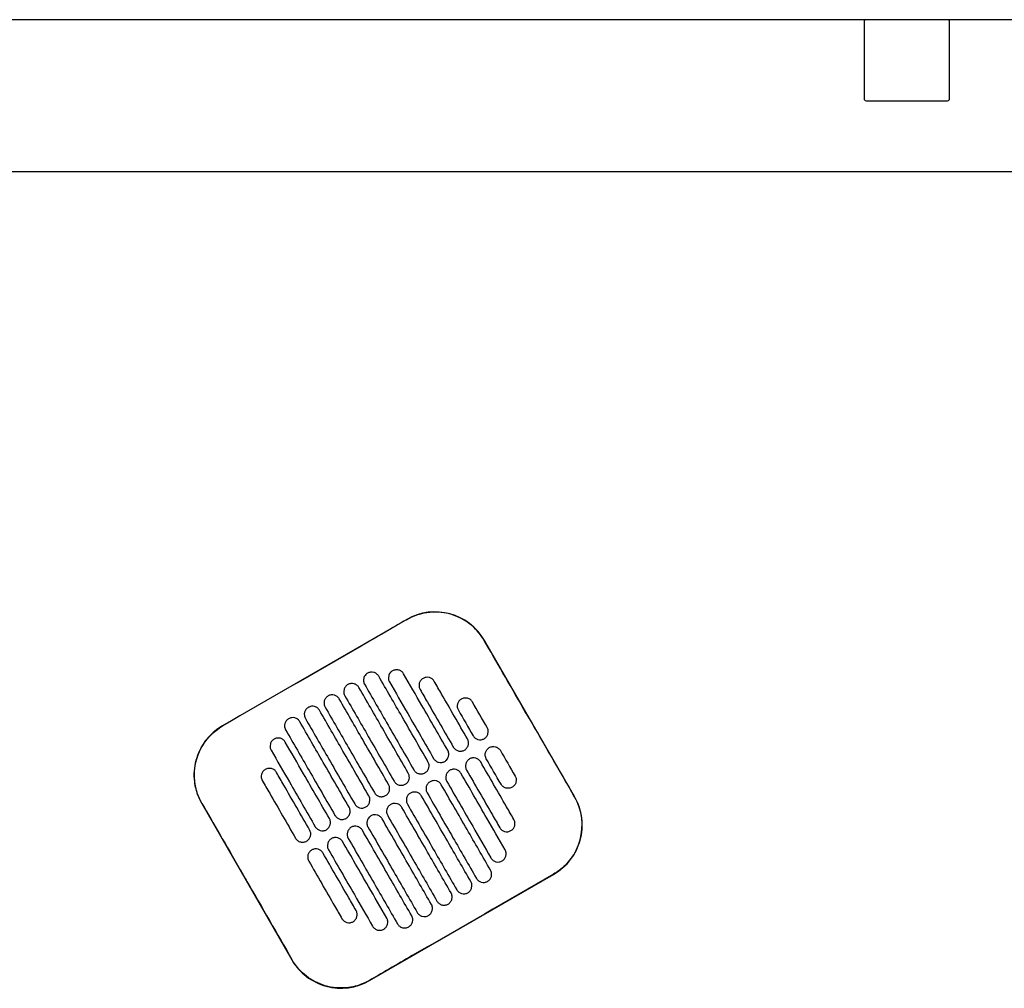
# Model space of a CAD drawing. Header units: metres. Extents: x 15.2 to 54.2, y -39.7 to 1.1.
# Tile 174 of 256: x 36 to 36.5, y -23.3 to -22.8. Entities that reach past the tile are written whole.
import ezdxf

# ---------------------------------------------------------------- set-up
doc = ezdxf.new("R2010")
doc.units = ezdxf.units.M
doc.header["$MEASUREMENT"] = 0
doc.layers.add('2D', color=252, linetype='Continuous')

# ---------------------------------------------------------------- blocks, each defined once
blk = doc.blocks.new('2D_QYOS_600')
for p, q in [((1.66604, 0.00005), (0.77396, 0.00005)), ((1.70904, 0.00005), (1.66604, 0.00005)), ((1.70904, 0.00005), (1.70904, 0.00005)), ((2.36149, 0), (1.70935, 0)), ((1.66504, -0.00095), (1.66504, -0.04165)), ((1.66504, -0.00095), (1.66504, -0.04165)), ((1.71004, -0.04165), (1.71004, -0.00095)), ((1.71004, -0.04165), (1.71004, -0.00095)), ((1.66604, -0.04265), (1.70904, -0.04265)), ((1.70904, -0.04265), (1.70904, -0.04265)), ((0.0795, -0.08), (2.36049, -0.08)), ((1.42396, -0.31597), (1.32693, -0.37192)), ((1.51239, -0.40926), (1.46493, -0.32697)), ((1.31593, -0.4129), (1.3634, -0.49519)), ((1.40437, -0.50619), (1.50139, -0.45024))]:
    blk.add_line(p, q)
for centre, radius, start, end in [((1.66604, -0.00095), 0.001, 90, 180), ((1.66604, -0.00095), 0.001, 90, 180), ((1.70904, -0.00095), 0.001, 0, 90), ((1.70904, -0.00095), 0.001, 0, 90), ((1.66604, -0.04165), 0.001, 180, 270), ((1.66604, -0.04165), 0.001, 180, 270), ((1.70904, -0.04165), 0.001, 270, 0), ((1.70904, -0.04165), 0.001, 270, 0), ((1.43894, -0.34196), 0.03, 29.973, 119.973), ((1.34192, -0.39791), 0.03, 119.973, 209.973), ((1.4864, -0.42425), 0.03, 299.973, 29.973), ((1.38938, -0.48021), 0.03, 209.973, 299.973)]:
    blk.add_arc(centre, radius, start, end)
for points, knots in [([(1.42401, -0.31606), (1.41612, -0.32062), (1.40792, -0.32535), (1.37561, -0.34399), (1.3513, -0.35801), (1.32699, -0.37202)], [-3.18138, -3.18138, -3.18138, -3.18138, -2.673929, -2.673929, -1.133377, -1.133377, -1.133377, -1.133377]), ([(1.46484, -0.32702), (1.46445, -0.32636), (1.46405, -0.32572), (1.46161, -0.32215), (1.4591, -0.3196), (1.45325, -0.31546), (1.44995, -0.31393), (1.4426, -0.31202), (1.43857, -0.3118), (1.43088, -0.31292), (1.42728, -0.31417), (1.42401, -0.31606)], [-8.20809, -8.20809, -8.20809, -8.20809, -7.978943, -7.978943, -6.912231, -6.912231, -5.830065, -5.830065, -4.632711, -4.632711, -3.498654, -3.498654, -3.498654, -3.498654]), ([(1.48856, -0.36818), (1.48762, -0.36655), (1.48668, -0.36493), (1.47773, -0.34941), (1.47117, -0.33801), (1.46484, -0.32702)], [-12.071476, -12.071476, -12.071476, -12.071476, -11.509189, -11.509189, -6.696301, -6.696301, -6.696301, -6.696301]), ([(1.42234, -0.3446), (1.4221, -0.34417), (1.42173, -0.34371), (1.42078, -0.34299), (1.42029, -0.34275), (1.41921, -0.34245), (1.41864, -0.34241), (1.41744, -0.34257), (1.4169, -0.34278), (1.41647, -0.34303)], [-0.5514248, -0.5514248, -0.5514248, -0.5514248, -0.4031161, -0.4031161, -0.2776965, -0.2776965, -0.1471644, -0.1471644, 0, 0, 0, 0]), ([(1.40333, -0.34426), (1.40291, -0.3445), (1.40244, -0.34487), (1.40172, -0.34582), (1.40147, -0.34632), (1.40118, -0.34739), (1.40114, -0.34796), (1.40129, -0.34916), (1.4015, -0.3497), (1.40175, -0.35012)], [-0.5552876, -0.5552876, -0.5552876, -0.5552876, -0.4045446, -0.4045446, -0.2782629, -0.2782629, -0.1472212, -0.1472212, 0, 0, 0, 0]), ([(1.4092, -0.34583), (1.40896, -0.34541), (1.40859, -0.34494), (1.40764, -0.34422), (1.40714, -0.34398), (1.40607, -0.34368), (1.4055, -0.34364), (1.4043, -0.3438), (1.40375, -0.34401), (1.40333, -0.34426)], [-0.5514378, -0.5514378, -0.5514378, -0.5514378, -0.4031217, -0.4031217, -0.2776979, -0.2776979, -0.1471642, -0.1471642, 0, 0, 0, 0]), ([(1.43518, -0.39088), (1.43064, -0.38301), (1.42611, -0.37514), (1.41744, -0.36012), (1.41332, -0.35298), (1.4092, -0.34583)], [0.699452, 0.699452, 0.699452, 0.699452, 3.425292, 3.425292, 5.900643, 5.900643, 5.900643, 5.900643]), ([(1.41647, -0.34303), (1.41605, -0.34327), (1.41558, -0.34364), (1.41486, -0.34459), (1.41462, -0.34509), (1.41432, -0.34616), (1.41428, -0.34673), (1.41443, -0.34792), (1.41465, -0.34847), (1.41489, -0.34889)], [-0.5553003, -0.5553003, -0.5553003, -0.5553003, -0.4045497, -0.4045497, -0.2782639, -0.2782639, -0.1472208, -0.1472208, 0, 0, 0, 0]), ([(1.44558, -0.38489), (1.44104, -0.37702), (1.4365, -0.36915), (1.42876, -0.35572), (1.42555, -0.35016), (1.42234, -0.3446)], [0.699452, 0.699452, 0.699452, 0.699452, 3.42526, 3.42526, 5.350619, 5.350619, 5.350619, 5.350619]), ([(1.43261, -0.34699), (1.43219, -0.34724), (1.43172, -0.3476), (1.431, -0.34856), (1.43076, -0.34906), (1.43046, -0.35013), (1.43042, -0.3507), (1.43057, -0.35189), (1.43079, -0.35244), (1.43103, -0.35286)], [-0.5553353, -0.5553353, -0.5553353, -0.5553353, -0.4045593, -0.4045593, -0.278267, -0.278267, -0.1472205, -0.1472205, 0, 0, 0, 0]), ([(1.43848, -0.34856), (1.43824, -0.34814), (1.43787, -0.34768), (1.43692, -0.34696), (1.43643, -0.34671), (1.43536, -0.34642), (1.43478, -0.34638), (1.43358, -0.34653), (1.43304, -0.34675), (1.43261, -0.34699)], [-0.5513875, -0.5513875, -0.5513875, -0.5513875, -0.4031047, -0.4031047, -0.2776919, -0.2776919, -0.1471638, -0.1471638, 0, 0, 0, 0]), ([(1.39293, -0.35025), (1.39251, -0.3505), (1.39205, -0.35086), (1.39132, -0.35182), (1.39108, -0.35231), (1.39078, -0.35339), (1.39074, -0.35396), (1.3909, -0.35515), (1.39111, -0.35569), (1.39135, -0.35612)], [-0.5552953, -0.5552953, -0.5552953, -0.5552953, -0.4045437, -0.4045437, -0.2782634, -0.2782634, -0.1472215, -0.1472215, 0, 0, 0, 0]), ([(1.3988, -0.35182), (1.39856, -0.3514), (1.39819, -0.35094), (1.39725, -0.35022), (1.39675, -0.34997), (1.39568, -0.34968), (1.3951, -0.34964), (1.39391, -0.34979), (1.39336, -0.35001), (1.39293, -0.35025)], [-0.5514274, -0.5514274, -0.5514274, -0.5514274, -0.4031209, -0.4031209, -0.2776962, -0.2776962, -0.1471634, -0.1471634, 0, 0, 0, 0]), ([(1.42479, -0.39688), (1.42025, -0.38901), (1.41571, -0.38114), (1.40705, -0.36612), (1.40293, -0.35897), (1.3988, -0.35182)], [0.699452, 0.699452, 0.699452, 0.699452, 3.425313, 3.425313, 5.900643, 5.900643, 5.900643, 5.900643]), ([(1.40175, -0.35012), (1.40587, -0.35727), (1.40999, -0.36442), (1.41866, -0.37944), (1.42319, -0.38731), (1.42773, -0.39518)], [0.949973, 0.949973, 0.949973, 0.949973, 3.425307, 3.425307, 6.151164, 6.151164, 6.151164, 6.151164]), ([(1.41489, -0.34889), (1.4181, -0.35445), (1.42131, -0.36001), (1.42905, -0.37344), (1.43359, -0.38131), (1.43813, -0.38918)], [1.499949, 1.499949, 1.499949, 1.499949, 3.425284, 3.425284, 6.151116, 6.151116, 6.151116, 6.151116]), ([(1.45597, -0.37889), (1.45144, -0.37102), (1.4469, -0.36315), (1.44107, -0.35304), (1.43977, -0.3508), (1.43848, -0.34856)], [0.699452, 0.699452, 0.699452, 0.699452, 3.425217, 3.425217, 4.200582, 4.200582, 4.200582, 4.200582]), ([(1.38254, -0.35625), (1.38212, -0.35649), (1.38165, -0.35686), (1.38093, -0.35781), (1.38068, -0.35831), (1.38039, -0.35938), (1.38035, -0.35995), (1.3805, -0.36115), (1.38071, -0.36169), (1.38096, -0.36211)], [-0.5553076, -0.5553076, -0.5553076, -0.5553076, -0.4045445, -0.4045445, -0.2782646, -0.2782646, -0.1472219, -0.1472219, 0, 0, 0, 0]), ([(1.38841, -0.35782), (1.38817, -0.3574), (1.3878, -0.35693), (1.38685, -0.35621), (1.38635, -0.35597), (1.38528, -0.35567), (1.38471, -0.35563), (1.38351, -0.35579), (1.38296, -0.356), (1.38254, -0.35625)], [-0.5514139, -0.5514139, -0.5514139, -0.5514139, -0.4031194, -0.4031194, -0.2776944, -0.2776944, -0.1471626, -0.1471626, 0, 0, 0, 0]), ([(1.41439, -0.40287), (1.40985, -0.395), (1.40532, -0.38713), (1.39665, -0.37211), (1.39253, -0.36497), (1.38841, -0.35782)], [0.699452, 0.699452, 0.699452, 0.699452, 3.425322, 3.425322, 5.900643, 5.900643, 5.900643, 5.900643]), ([(1.39135, -0.35612), (1.39548, -0.36327), (1.3996, -0.37041), (1.40826, -0.38543), (1.4128, -0.3933), (1.41734, -0.40117)], [0.949998, 0.949998, 0.949998, 0.949998, 3.42532, 3.42532, 6.151189, 6.151189, 6.151189, 6.151189]), ([(1.43103, -0.35286), (1.43232, -0.3551), (1.43362, -0.35734), (1.43945, -0.36745), (1.44399, -0.37532), (1.44852, -0.38319)], [2.649916, 2.649916, 2.649916, 2.649916, 3.425249, 3.425249, 6.151046, 6.151046, 6.151046, 6.151046]), ([(1.45275, -0.35789), (1.45233, -0.35813), (1.45186, -0.3585), (1.45114, -0.35946), (1.45089, -0.35995), (1.4506, -0.36102), (1.45056, -0.3616), (1.45071, -0.36279), (1.45093, -0.36333), (1.45117, -0.36376)], [-0.5553938, -0.5553938, -0.5553938, -0.5553938, -0.4045733, -0.4045733, -0.2782728, -0.2782728, -0.147221, -0.147221, 0, 0, 0, 0]), ([(1.45862, -0.35946), (1.45838, -0.35904), (1.45801, -0.35858), (1.45706, -0.35786), (1.45656, -0.35761), (1.45549, -0.35732), (1.45492, -0.35728), (1.45372, -0.35743), (1.45317, -0.35764), (1.45275, -0.35789)], [-0.5513269, -0.5513269, -0.5513269, -0.5513269, -0.4030891, -0.4030891, -0.2776846, -0.2776846, -0.1471626, -0.1471626, 0, 0, 0, 0]), ([(1.37214, -0.36224), (1.37172, -0.36249), (1.37126, -0.36285), (1.37053, -0.36381), (1.37029, -0.3643), (1.36999, -0.36538), (1.36995, -0.36595), (1.37011, -0.36714), (1.37032, -0.36769), (1.37056, -0.36811)], [-0.5553245, -0.5553245, -0.5553245, -0.5553245, -0.4045471, -0.4045471, -0.2782667, -0.2782667, -0.1472226, -0.1472226, 0, 0, 0, 0]), ([(1.37801, -0.36381), (1.37777, -0.36339), (1.3774, -0.36293), (1.37646, -0.36221), (1.37596, -0.36196), (1.37489, -0.36167), (1.37431, -0.36163), (1.37312, -0.36178), (1.37257, -0.362), (1.37214, -0.36224)], [-0.551397, -0.551397, -0.551397, -0.551397, -0.4031173, -0.4031173, -0.2776925, -0.2776925, -0.1471621, -0.1471621, 0, 0, 0, 0]), ([(1.38096, -0.36211), (1.38508, -0.36926), (1.3892, -0.37641), (1.39787, -0.39143), (1.4024, -0.3993), (1.40694, -0.40717)], [0.950001, 0.950001, 0.950001, 0.950001, 3.425322, 3.425322, 6.151192, 6.151192, 6.151192, 6.151192]), ([(1.36175, -0.36824), (1.36133, -0.36848), (1.36086, -0.36885), (1.36014, -0.3698), (1.35989, -0.3703), (1.3596, -0.37137), (1.35956, -0.37194), (1.35971, -0.37314), (1.35992, -0.37368), (1.36017, -0.37411)], [-0.5553462, -0.5553462, -0.5553462, -0.5553462, -0.4045514, -0.4045514, -0.2782696, -0.2782696, -0.1472236, -0.1472236, 0, 0, 0, 0]), ([(1.36762, -0.36981), (1.36738, -0.36939), (1.36701, -0.36892), (1.36606, -0.3682), (1.36556, -0.36796), (1.36449, -0.36766), (1.36392, -0.36762), (1.36272, -0.36778), (1.36217, -0.36799), (1.36175, -0.36824)], [-0.551377, -0.551377, -0.551377, -0.551377, -0.4031143, -0.4031143, -0.2776905, -0.2776905, -0.1471617, -0.1471617, 0, 0, 0, 0]), ([(1.37056, -0.36811), (1.37469, -0.37526), (1.37881, -0.3824), (1.38747, -0.39742), (1.39201, -0.40529), (1.39655, -0.41317)], [0.949982, 0.949982, 0.949982, 0.949982, 3.425312, 3.425312, 6.151173, 6.151173, 6.151173, 6.151173]), ([(1.404, -0.40887), (1.39946, -0.401), (1.39492, -0.39313), (1.38626, -0.37811), (1.38214, -0.37096), (1.37801, -0.36381)], [0.699452, 0.699452, 0.699452, 0.699452, 3.425321, 3.425321, 5.900643, 5.900643, 5.900643, 5.900643]), ([(1.31603, -0.41284), (1.31529, -0.41156), (1.31465, -0.41023), (1.31317, -0.40648), (1.31255, -0.40401), (1.31224, -0.40148), (1.31178, -0.39768), (1.31206, -0.39383), (1.31405, -0.38644), (1.31575, -0.38298), (1.32037, -0.37684), (1.32327, -0.37423), (1.32672, -0.37217), (1.32685, -0.3721), (1.32699, -0.37202)], [17.619777, 17.619777, 17.619777, 17.619777, 18.064718, 18.064718, 18.827754, 18.827754, 18.827754, 19.97637, 19.97637, 21.122539, 21.122539, 22.281306, 22.281306, 22.328075, 22.328075, 22.328075, 22.328075]), ([(1.3936, -0.41486), (1.38906, -0.40699), (1.38452, -0.39912), (1.37586, -0.3841), (1.37174, -0.37696), (1.36762, -0.36981)], [0.699452, 0.699452, 0.699452, 0.699452, 3.425308, 3.425308, 5.900643, 5.900643, 5.900643, 5.900643]), ([(1.46479, -0.37877), (1.46521, -0.37852), (1.46568, -0.37816), (1.4664, -0.3772), (1.46665, -0.3767), (1.46694, -0.37563), (1.46698, -0.37506), (1.46683, -0.37387), (1.46661, -0.37332), (1.46637, -0.3729)], [-0.5554178, -0.5554178, -0.5554178, -0.5554178, -0.4045751, -0.4045751, -0.2782741, -0.2782741, -0.1472211, -0.1472211, 0, 0, 0, 0]), ([(1.35997, -0.38057), (1.35973, -0.38015), (1.35936, -0.37968), (1.35841, -0.37896), (1.35792, -0.37872), (1.35684, -0.37842), (1.35627, -0.37838), (1.35507, -0.37854), (1.35453, -0.37875), (1.3541, -0.379)], [-0.5513421, -0.5513421, -0.5513421, -0.5513421, -0.4031061, -0.4031061, -0.2776864, -0.2776864, -0.147161, -0.147161, 0, 0, 0, 0]), ([(1.36017, -0.37411), (1.36429, -0.38125), (1.36841, -0.3884), (1.37708, -0.40342), (1.38161, -0.41129), (1.38615, -0.41916)], [0.949941, 0.949941, 0.949941, 0.949941, 3.425291, 3.425291, 6.151132, 6.151132, 6.151132, 6.151132]), ([(1.45892, -0.37719), (1.45916, -0.37762), (1.45953, -0.37808), (1.46048, -0.3788), (1.46098, -0.37905), (1.46205, -0.37934), (1.46262, -0.37938), (1.46382, -0.37923), (1.46437, -0.37901), (1.46479, -0.37877)], [-0.5512937, -0.5512937, -0.5512937, -0.5512937, -0.403082, -0.403082, -0.27768, -0.27768, -0.1471612, -0.1471612, 0, 0, 0, 0]), ([(1.3541, -0.379), (1.35368, -0.37924), (1.35321, -0.37961), (1.35249, -0.38056), (1.35224, -0.38106), (1.35195, -0.38213), (1.35191, -0.3827), (1.35206, -0.3839), (1.35228, -0.38444), (1.35252, -0.38486)], [-0.5553798, -0.5553798, -0.5553798, -0.5553798, -0.4045588, -0.4045588, -0.278273, -0.278273, -0.147224, -0.147224, 0, 0, 0, 0]), ([(1.38321, -0.42086), (1.37867, -0.41299), (1.37413, -0.40512), (1.36638, -0.39169), (1.36318, -0.38613), (1.35997, -0.38057)], [0.699452, 0.699452, 0.699452, 0.699452, 3.425284, 3.425284, 5.350619, 5.350619, 5.350619, 5.350619]), ([(1.44852, -0.38319), (1.44877, -0.38361), (1.44913, -0.38408), (1.45008, -0.38479), (1.45058, -0.38504), (1.45165, -0.38533), (1.45223, -0.38538), (1.45342, -0.38522), (1.45397, -0.38501), (1.45439, -0.38476)], [-0.5513071, -0.5513071, -0.5513071, -0.5513071, -0.4030846, -0.4030846, -0.2776802, -0.2776802, -0.1471604, -0.1471604, 0, 0, 0, 0]), ([(1.45439, -0.38476), (1.45482, -0.38452), (1.45528, -0.38415), (1.45601, -0.3832), (1.45625, -0.3827), (1.45655, -0.38163), (1.45659, -0.38105), (1.45643, -0.37986), (1.45622, -0.37932), (1.45597, -0.37889)], [-0.5553983, -0.5553983, -0.5553983, -0.5553983, -0.4045681, -0.4045681, -0.278271, -0.278271, -0.1472202, -0.1472202, 0, 0, 0, 0]), ([(1.46591, -0.38931), (1.46566, -0.38889), (1.46545, -0.38834), (1.4653, -0.38715), (1.46534, -0.38658), (1.46563, -0.38551), (1.46588, -0.38501), (1.4666, -0.38406), (1.46707, -0.38369), (1.46749, -0.38344)], [0, 0, 0, 0, 0.1472222, 0.1472222, 0.2782773, 0.2782773, 0.4045795, 0.4045795, 0.5554397, 0.5554397, 0.5554397, 0.5554397]), ([(1.46749, -0.38344), (1.46791, -0.3832), (1.46846, -0.38298), (1.46966, -0.38283), (1.47023, -0.38287), (1.4713, -0.38317), (1.4718, -0.38341), (1.47275, -0.38413), (1.47311, -0.38459), (1.47336, -0.38502)], [0, 0, 0, 0, 0.1471605, 0.1471605, 0.2776781, 0.2776781, 0.4030803, 0.4030803, 0.5512777, 0.5512777, 0.5512777, 0.5512777]), ([(1.35252, -0.38486), (1.35573, -0.39042), (1.35893, -0.39598), (1.36668, -0.40941), (1.37122, -0.41728), (1.37576, -0.42516)], [1.499901, 1.499901, 1.499901, 1.499901, 3.42526, 3.42526, 6.151068, 6.151068, 6.151068, 6.151068]), ([(1.444, -0.39076), (1.44442, -0.39051), (1.44489, -0.39015), (1.44561, -0.38919), (1.44586, -0.38869), (1.44615, -0.38762), (1.44619, -0.38705), (1.44604, -0.38586), (1.44582, -0.38531), (1.44558, -0.38489)], [-0.5553838, -0.5553838, -0.5553838, -0.5553838, -0.4045626, -0.4045626, -0.2782686, -0.2782686, -0.1472195, -0.1472195, 0, 0, 0, 0]), ([(1.46296, -0.39101), (1.46272, -0.39059), (1.46235, -0.39013), (1.46141, -0.38941), (1.46091, -0.38916), (1.45984, -0.38887), (1.45926, -0.38883), (1.45806, -0.38898), (1.45752, -0.38919), (1.45709, -0.38944)], [-0.5512944, -0.5512944, -0.5512944, -0.5512944, -0.4030833, -0.4030833, -0.2776787, -0.2776787, -0.1471599, -0.1471599, 0, 0, 0, 0]), ([(1.35532, -0.39653), (1.35508, -0.3961), (1.35471, -0.39564), (1.35376, -0.39492), (1.35327, -0.39467), (1.35219, -0.39438), (1.35162, -0.39434), (1.35042, -0.39449), (1.34988, -0.39471), (1.34945, -0.39495)], [-0.5513007, -0.5513007, -0.5513007, -0.5513007, -0.4030941, -0.4030941, -0.2776814, -0.2776814, -0.1471603, -0.1471603, 0, 0, 0, 0]), ([(1.4336, -0.39675), (1.43403, -0.39651), (1.43449, -0.39614), (1.43522, -0.39519), (1.43546, -0.39469), (1.43576, -0.39362), (1.4358, -0.39304), (1.43564, -0.39185), (1.43543, -0.39131), (1.43518, -0.39088)], [-0.5553742, -0.5553742, -0.5553742, -0.5553742, -0.4045587, -0.4045587, -0.278267, -0.278267, -0.1472191, -0.1472191, 0, 0, 0, 0]), ([(1.43813, -0.38918), (1.43837, -0.38961), (1.43874, -0.39007), (1.43969, -0.39079), (1.44018, -0.39104), (1.44126, -0.39133), (1.44183, -0.39137), (1.44303, -0.39122), (1.44357, -0.391), (1.444, -0.39076)], [-0.5513171, -0.5513171, -0.5513171, -0.5513171, -0.4030867, -0.4030867, -0.2776803, -0.2776803, -0.1471597, -0.1471597, 0, 0, 0, 0]), ([(1.45709, -0.38944), (1.45667, -0.38968), (1.4562, -0.39005), (1.45548, -0.39101), (1.45524, -0.3915), (1.45494, -0.39257), (1.4549, -0.39315), (1.45505, -0.39434), (1.45527, -0.39488), (1.45551, -0.39531)], [-0.5554159, -0.5554159, -0.5554159, -0.5554159, -0.4045716, -0.4045716, -0.2782736, -0.2782736, -0.1472211, -0.1472211, 0, 0, 0, 0]), ([(1.48045, -0.42134), (1.47916, -0.4191), (1.47787, -0.41686), (1.47204, -0.40675), (1.4675, -0.39888), (1.46296, -0.39101)], [2.649852, 2.649852, 2.649852, 2.649852, 3.425217, 3.425217, 6.150983, 6.150983, 6.150983, 6.150983]), ([(1.34945, -0.39495), (1.34903, -0.3952), (1.34856, -0.39556), (1.34784, -0.39652), (1.34759, -0.39702), (1.3473, -0.39809), (1.34726, -0.39866), (1.34741, -0.39985), (1.34763, -0.4004), (1.34787, -0.40082)], [-0.5554179, -0.5554179, -0.5554179, -0.5554179, -0.4045683, -0.4045683, -0.2782761, -0.2782761, -0.1472238, -0.1472238, 0, 0, 0, 0]), ([(1.37281, -0.42685), (1.36827, -0.41898), (1.36373, -0.41111), (1.3579, -0.401), (1.35661, -0.39876), (1.35532, -0.39653)], [0.699452, 0.699452, 0.699452, 0.699452, 3.425249, 3.425249, 4.200582, 4.200582, 4.200582, 4.200582]), ([(1.42321, -0.40275), (1.42363, -0.4025), (1.4241, -0.40214), (1.42482, -0.40118), (1.42507, -0.40068), (1.42536, -0.39961), (1.4254, -0.39904), (1.42525, -0.39785), (1.42503, -0.3973), (1.42479, -0.39688)], [-0.5553693, -0.5553693, -0.5553693, -0.5553693, -0.4045566, -0.4045566, -0.2782661, -0.2782661, -0.1472189, -0.1472189, 0, 0, 0, 0]), ([(1.42773, -0.39518), (1.42798, -0.3956), (1.42834, -0.39607), (1.42929, -0.39679), (1.42979, -0.39703), (1.43086, -0.39733), (1.43144, -0.39737), (1.43263, -0.39721), (1.43318, -0.397), (1.4336, -0.39675)], [-0.5513237, -0.5513237, -0.5513237, -0.5513237, -0.4030882, -0.4030882, -0.2776804, -0.2776804, -0.1471592, -0.1471592, 0, 0, 0, 0]), ([(1.4467, -0.39543), (1.44628, -0.39568), (1.44581, -0.39605), (1.44509, -0.397), (1.44484, -0.3975), (1.44455, -0.39857), (1.44451, -0.39914), (1.44466, -0.40033), (1.44487, -0.40088), (1.44512, -0.4013)], [-0.555397, -0.555397, -0.555397, -0.555397, -0.4045652, -0.4045652, -0.2782705, -0.2782705, -0.1472202, -0.1472202, 0, 0, 0, 0]), ([(1.45257, -0.39701), (1.45232, -0.39658), (1.45196, -0.39612), (1.45101, -0.3954), (1.45051, -0.39516), (1.44944, -0.39486), (1.44886, -0.39482), (1.44767, -0.39497), (1.44712, -0.39519), (1.4467, -0.39543)], [-0.5513075, -0.5513075, -0.5513075, -0.5513075, -0.4030857, -0.4030857, -0.2776792, -0.2776792, -0.1471593, -0.1471593, 0, 0, 0, 0]), ([(1.4758, -0.4373), (1.4726, -0.43174), (1.46939, -0.42618), (1.46165, -0.41275), (1.45711, -0.40488), (1.45257, -0.39701)], [1.499901, 1.499901, 1.499901, 1.499901, 3.42526, 3.42526, 6.151068, 6.151068, 6.151068, 6.151068]), ([(1.45551, -0.39531), (1.46005, -0.40318), (1.46459, -0.41105), (1.47042, -0.42116), (1.47171, -0.4234), (1.473, -0.42564)], [0.699452, 0.699452, 0.699452, 0.699452, 3.425249, 3.425249, 4.200582, 4.200582, 4.200582, 4.200582]), ([(1.48111, -0.39845), (1.48135, -0.39888), (1.48157, -0.39942), (1.48172, -0.40061), (1.48168, -0.40119), (1.48138, -0.40226), (1.48114, -0.40276), (1.48042, -0.40371), (1.47995, -0.40408), (1.47953, -0.40432)], [0, 0, 0, 0, 0.147223, 0.147223, 0.2782783, 0.2782783, 0.4045781, 0.4045781, 0.5554474, 0.5554474, 0.5554474, 0.5554474]), ([(1.34787, -0.40082), (1.34916, -0.40306), (1.35045, -0.4053), (1.35629, -0.41541), (1.36082, -0.42328), (1.36536, -0.43115)], [2.649852, 2.649852, 2.649852, 2.649852, 3.425217, 3.425217, 6.150982, 6.150982, 6.150982, 6.150982]), ([(1.41281, -0.40874), (1.41324, -0.4085), (1.4137, -0.40813), (1.41443, -0.40718), (1.41467, -0.40668), (1.41497, -0.40561), (1.41501, -0.40503), (1.41485, -0.40384), (1.41464, -0.4033), (1.41439, -0.40287)], [-0.5553691, -0.5553691, -0.5553691, -0.5553691, -0.4045561, -0.4045561, -0.278266, -0.278266, -0.1472189, -0.1472189, 0, 0, 0, 0]), ([(1.41734, -0.40117), (1.41758, -0.4016), (1.41795, -0.40206), (1.4189, -0.40278), (1.41939, -0.40303), (1.42047, -0.40332), (1.42104, -0.40336), (1.42224, -0.40321), (1.42278, -0.40299), (1.42321, -0.40275)], [-0.551327, -0.551327, -0.551327, -0.551327, -0.403089, -0.403089, -0.2776804, -0.2776804, -0.1471589, -0.1471589, 0, 0, 0, 0]), ([(1.4363, -0.40143), (1.43588, -0.40167), (1.43541, -0.40204), (1.43469, -0.403), (1.43445, -0.40349), (1.43415, -0.40456), (1.43411, -0.40514), (1.43426, -0.40633), (1.43448, -0.40687), (1.43472, -0.4073)], [-0.555383, -0.555383, -0.555383, -0.555383, -0.4045604, -0.4045604, -0.2782682, -0.2782682, -0.1472195, -0.1472195, 0, 0, 0, 0]), ([(1.44217, -0.403), (1.44193, -0.40258), (1.44156, -0.40212), (1.44061, -0.4014), (1.44012, -0.40115), (1.43905, -0.40086), (1.43847, -0.40082), (1.43727, -0.40097), (1.43673, -0.40118), (1.4363, -0.40143)], [-0.5513173, -0.5513173, -0.5513173, -0.5513173, -0.4030875, -0.4030875, -0.2776797, -0.2776797, -0.147159, -0.147159, 0, 0, 0, 0]), ([(1.46816, -0.44806), (1.46404, -0.44091), (1.45991, -0.43376), (1.45125, -0.41874), (1.44671, -0.41087), (1.44217, -0.403)], [0.949941, 0.949941, 0.949941, 0.949941, 3.425292, 3.425292, 6.151132, 6.151132, 6.151132, 6.151132]), ([(1.44512, -0.4013), (1.44966, -0.40917), (1.4542, -0.41704), (1.46194, -0.43047), (1.46515, -0.43603), (1.46835, -0.44159)], [0.699452, 0.699452, 0.699452, 0.699452, 3.425284, 3.425284, 5.350619, 5.350619, 5.350619, 5.350619]), ([(1.47953, -0.40432), (1.4791, -0.40457), (1.47856, -0.40478), (1.47736, -0.40493), (1.47679, -0.40489), (1.47571, -0.4046), (1.47522, -0.40435), (1.47427, -0.40363), (1.4739, -0.40317), (1.47366, -0.40275)], [0, 0, 0, 0, 0.1471602, 0.1471602, 0.2776775, 0.2776775, 0.4030818, 0.4030818, 0.5512681, 0.5512681, 0.5512681, 0.5512681]), ([(1.40242, -0.41474), (1.40284, -0.41449), (1.40331, -0.41413), (1.40403, -0.41317), (1.40428, -0.41267), (1.40457, -0.4116), (1.40461, -0.41103), (1.40446, -0.40984), (1.40424, -0.40929), (1.404, -0.40887)], [-0.5553737, -0.5553737, -0.5553737, -0.5553737, -0.4045574, -0.4045574, -0.2782667, -0.2782667, -0.1472191, -0.1472191, 0, 0, 0, 0]), ([(1.40694, -0.40717), (1.40719, -0.40759), (1.40755, -0.40806), (1.4085, -0.40878), (1.409, -0.40902), (1.41007, -0.40932), (1.41065, -0.40936), (1.41184, -0.4092), (1.41239, -0.40899), (1.41281, -0.40874)], [-0.551327, -0.551327, -0.551327, -0.551327, -0.4030892, -0.4030892, -0.2776802, -0.2776802, -0.1471588, -0.1471588, 0, 0, 0, 0]), ([(1.42591, -0.40742), (1.42548, -0.40767), (1.42502, -0.40804), (1.4243, -0.40899), (1.42405, -0.40949), (1.42376, -0.41056), (1.42372, -0.41113), (1.42387, -0.41232), (1.42408, -0.41287), (1.42433, -0.41329)], [-0.5553737, -0.5553737, -0.5553737, -0.5553737, -0.4045574, -0.4045574, -0.2782667, -0.2782667, -0.1472191, -0.1472191, 0, 0, 0, 0]), ([(1.43178, -0.409), (1.43153, -0.40857), (1.43117, -0.40811), (1.43022, -0.40739), (1.42972, -0.40715), (1.42865, -0.40685), (1.42807, -0.40681), (1.42688, -0.40696), (1.42633, -0.40718), (1.42591, -0.40742)], [-0.5513238, -0.5513238, -0.5513238, -0.5513238, -0.4030887, -0.4030887, -0.27768, -0.27768, -0.1471588, -0.1471588, 0, 0, 0, 0]), ([(1.45776, -0.45405), (1.45364, -0.4469), (1.44952, -0.43976), (1.44086, -0.42474), (1.43632, -0.41687), (1.43178, -0.409)], [0.949982, 0.949982, 0.949982, 0.949982, 3.425312, 3.425312, 6.151173, 6.151173, 6.151173, 6.151173]), ([(1.43472, -0.4073), (1.43926, -0.41517), (1.4438, -0.42304), (1.45246, -0.43806), (1.45659, -0.44521), (1.46071, -0.45235)], [0.699452, 0.699452, 0.699452, 0.699452, 3.425308, 3.425308, 5.900643, 5.900643, 5.900643, 5.900643]), ([(1.5123, -0.40932), (1.51233, -0.40938), (1.51236, -0.40944), (1.51435, -0.41294), (1.5156, -0.41673), (1.51656, -0.42458), (1.51625, -0.42856), (1.51421, -0.43581), (1.51262, -0.43907), (1.50873, -0.44435), (1.50663, -0.44646), (1.50332, -0.44893), (1.50234, -0.44956), (1.50134, -0.45014)], [8.273299, 8.273299, 8.273299, 8.273299, 8.293543, 8.293543, 9.48086, 9.48086, 10.665623, 10.665623, 11.74288, 11.74288, 12.632334, 12.632334, 12.981673, 12.981673, 12.981673, 12.981673]), ([(1.31603, -0.41284), (1.32215, -0.42344), (1.32851, -0.43447), (1.33744, -0.44994), (1.33861, -0.45198), (1.33977, -0.45399)], [-21.78268, -21.78268, -21.78268, -21.78268, -17.142885, -17.142885, -16.423665, -16.423665, -16.423665, -16.423665]), ([(1.39202, -0.42073), (1.39245, -0.42049), (1.39291, -0.42012), (1.39364, -0.41917), (1.39388, -0.41867), (1.39417, -0.4176), (1.39422, -0.41702), (1.39406, -0.41583), (1.39385, -0.41529), (1.3936, -0.41486)], [-0.555383, -0.555383, -0.555383, -0.555383, -0.4045605, -0.4045605, -0.2782682, -0.2782682, -0.1472195, -0.1472195, 0, 0, 0, 0]), ([(1.39655, -0.41317), (1.39679, -0.41359), (1.39716, -0.41405), (1.39811, -0.41477), (1.3986, -0.41502), (1.39968, -0.41531), (1.40025, -0.41535), (1.40145, -0.4152), (1.40199, -0.41498), (1.40242, -0.41474)], [-0.5513238, -0.5513238, -0.5513238, -0.5513238, -0.4030887, -0.4030887, -0.27768, -0.27768, -0.1471588, -0.1471588, 0, 0, 0, 0]), ([(1.41551, -0.41342), (1.41509, -0.41366), (1.41462, -0.41403), (1.4139, -0.41499), (1.41366, -0.41548), (1.41336, -0.41655), (1.41332, -0.41713), (1.41347, -0.41832), (1.41369, -0.41886), (1.41393, -0.41929)], [-0.5553691, -0.5553691, -0.5553691, -0.5553691, -0.4045561, -0.4045561, -0.278266, -0.278266, -0.1472189, -0.1472189, 0, 0, 0, 0]), ([(1.42138, -0.41499), (1.42114, -0.41457), (1.42077, -0.41411), (1.41982, -0.41339), (1.41933, -0.41314), (1.41825, -0.41285), (1.41768, -0.41281), (1.41648, -0.41296), (1.41594, -0.41317), (1.41551, -0.41342)], [-0.551327, -0.551327, -0.551327, -0.551327, -0.4030892, -0.4030892, -0.2776802, -0.2776802, -0.1471588, -0.1471588, 0, 0, 0, 0]), ([(1.44737, -0.46005), (1.44324, -0.4529), (1.43912, -0.44575), (1.43046, -0.43073), (1.42592, -0.42286), (1.42138, -0.41499)], [0.950001, 0.950001, 0.950001, 0.950001, 3.425322, 3.425322, 6.151192, 6.151192, 6.151192, 6.151192]), ([(1.42433, -0.41329), (1.42887, -0.42116), (1.43341, -0.42904), (1.44207, -0.44405), (1.44619, -0.4512), (1.45031, -0.45835)], [0.699452, 0.699452, 0.699452, 0.699452, 3.425321, 3.425321, 5.900643, 5.900643, 5.900643, 5.900643]), ([(1.38615, -0.41916), (1.3864, -0.41958), (1.38676, -0.42005), (1.38771, -0.42077), (1.38821, -0.42101), (1.38928, -0.42131), (1.38986, -0.42135), (1.39105, -0.42119), (1.3916, -0.42098), (1.39202, -0.42073)], [-0.5513173, -0.5513173, -0.5513173, -0.5513173, -0.4030875, -0.4030875, -0.2776797, -0.2776797, -0.147159, -0.147159, 0, 0, 0, 0]), ([(1.40512, -0.41941), (1.40469, -0.41966), (1.40423, -0.42003), (1.40351, -0.42098), (1.40326, -0.42148), (1.40297, -0.42255), (1.40293, -0.42312), (1.40308, -0.42431), (1.40329, -0.42486), (1.40354, -0.42528)], [-0.5553693, -0.5553693, -0.5553693, -0.5553693, -0.4045566, -0.4045566, -0.2782661, -0.2782661, -0.1472189, -0.1472189, 0, 0, 0, 0]), ([(1.41099, -0.42099), (1.41074, -0.42056), (1.41038, -0.4201), (1.40943, -0.41938), (1.40893, -0.41914), (1.40786, -0.41884), (1.40728, -0.4188), (1.40609, -0.41895), (1.40554, -0.41917), (1.40512, -0.41941)], [-0.5513269, -0.5513269, -0.5513269, -0.5513269, -0.403089, -0.403089, -0.2776804, -0.2776804, -0.1471589, -0.1471589, 0, 0, 0, 0]), ([(1.41393, -0.41929), (1.41847, -0.42716), (1.42301, -0.43503), (1.43167, -0.45005), (1.4358, -0.4572), (1.43992, -0.46434)], [0.699452, 0.699452, 0.699452, 0.699452, 3.425322, 3.425322, 5.900643, 5.900643, 5.900643, 5.900643]), ([(1.37576, -0.42516), (1.376, -0.42558), (1.37637, -0.42604), (1.37732, -0.42676), (1.37781, -0.42701), (1.37889, -0.4273), (1.37946, -0.42734), (1.38066, -0.42719), (1.3812, -0.42697), (1.38163, -0.42673)], [-0.5513075, -0.5513075, -0.5513075, -0.5513075, -0.4030857, -0.4030857, -0.2776792, -0.2776792, -0.1471593, -0.1471593, 0, 0, 0, 0]), ([(1.38163, -0.42673), (1.38205, -0.42648), (1.38252, -0.42612), (1.38324, -0.42516), (1.38349, -0.42466), (1.38378, -0.42359), (1.38382, -0.42302), (1.38367, -0.42183), (1.38345, -0.42128), (1.38321, -0.42086)], [-0.5553971, -0.5553971, -0.5553971, -0.5553971, -0.4045652, -0.4045652, -0.2782705, -0.2782705, -0.1472202, -0.1472202, 0, 0, 0, 0]), ([(1.39472, -0.42541), (1.3943, -0.42565), (1.39383, -0.42602), (1.39311, -0.42698), (1.39287, -0.42747), (1.39257, -0.42854), (1.39253, -0.42912), (1.39268, -0.43031), (1.3929, -0.43085), (1.39314, -0.43128)], [-0.5553742, -0.5553742, -0.5553742, -0.5553742, -0.4045587, -0.4045587, -0.278267, -0.278267, -0.1472191, -0.1472191, 0, 0, 0, 0]), ([(1.40059, -0.42698), (1.40035, -0.42656), (1.39998, -0.4261), (1.39903, -0.42538), (1.39854, -0.42513), (1.39746, -0.42484), (1.39689, -0.4248), (1.39569, -0.42495), (1.39515, -0.42516), (1.39472, -0.42541)], [-0.5513236, -0.5513236, -0.5513236, -0.5513236, -0.4030881, -0.4030881, -0.2776804, -0.2776804, -0.1471592, -0.1471592, 0, 0, 0, 0]), ([(1.40354, -0.42528), (1.40808, -0.43315), (1.41262, -0.44103), (1.42128, -0.45604), (1.4254, -0.46319), (1.42952, -0.47034)], [0.699452, 0.699452, 0.699452, 0.699452, 3.425313, 3.425313, 5.900643, 5.900643, 5.900643, 5.900643]), ([(1.43697, -0.46604), (1.43285, -0.45889), (1.42873, -0.45175), (1.42007, -0.43673), (1.41553, -0.42886), (1.41099, -0.42099)], [0.949998, 0.949998, 0.949998, 0.949998, 3.42532, 3.42532, 6.151189, 6.151189, 6.151189, 6.151189]), ([(1.47887, -0.42721), (1.4793, -0.42696), (1.47976, -0.4266), (1.48049, -0.42564), (1.48073, -0.42515), (1.48103, -0.42407), (1.48107, -0.4235), (1.48091, -0.42231), (1.4807, -0.42177), (1.48045, -0.42134)], [-0.555418, -0.555418, -0.555418, -0.555418, -0.4045683, -0.4045683, -0.2782762, -0.2782762, -0.1472238, -0.1472238, 0, 0, 0, 0]), ([(1.37123, -0.43272), (1.37166, -0.43248), (1.37212, -0.43211), (1.37285, -0.43116), (1.37309, -0.43066), (1.37338, -0.42959), (1.37342, -0.42901), (1.37327, -0.42782), (1.37306, -0.42728), (1.37281, -0.42685)], [-0.555416, -0.555416, -0.555416, -0.555416, -0.4045716, -0.4045716, -0.2782736, -0.2782736, -0.1472211, -0.1472211, 0, 0, 0, 0]), ([(1.42658, -0.47204), (1.42245, -0.46489), (1.41833, -0.45774), (1.40967, -0.44272), (1.40513, -0.43485), (1.40059, -0.42698)], [0.949972, 0.949972, 0.949972, 0.949972, 3.425307, 3.425307, 6.151164, 6.151164, 6.151164, 6.151164]), ([(1.473, -0.42564), (1.47325, -0.42606), (1.47361, -0.42652), (1.47456, -0.42724), (1.47506, -0.42749), (1.47613, -0.42778), (1.47671, -0.42782), (1.4779, -0.42767), (1.47845, -0.42745), (1.47887, -0.42721)], [-0.5513007, -0.5513007, -0.5513007, -0.5513007, -0.4030941, -0.4030941, -0.2776814, -0.2776814, -0.1471603, -0.1471603, 0, 0, 0, 0]), ([(1.36536, -0.43115), (1.36561, -0.43157), (1.36597, -0.43204), (1.36692, -0.43276), (1.36742, -0.433), (1.36849, -0.4333), (1.36907, -0.43334), (1.37026, -0.43318), (1.37081, -0.43297), (1.37123, -0.43272)], [-0.5512944, -0.5512944, -0.5512944, -0.5512944, -0.4030833, -0.4030833, -0.2776787, -0.2776787, -0.1471599, -0.1471599, 0, 0, 0, 0]), ([(1.38433, -0.43141), (1.3839, -0.43165), (1.38344, -0.43202), (1.38271, -0.43297), (1.38247, -0.43347), (1.38218, -0.43454), (1.38214, -0.43511), (1.38229, -0.4363), (1.3825, -0.43685), (1.38275, -0.43727)], [-0.5553839, -0.5553839, -0.5553839, -0.5553839, -0.4045626, -0.4045626, -0.2782686, -0.2782686, -0.1472195, -0.1472195, 0, 0, 0, 0]), ([(1.3902, -0.43298), (1.38995, -0.43255), (1.38959, -0.43209), (1.38864, -0.43137), (1.38814, -0.43113), (1.38707, -0.43083), (1.38649, -0.43079), (1.3853, -0.43094), (1.38475, -0.43116), (1.38433, -0.43141)], [-0.551317, -0.551317, -0.551317, -0.551317, -0.4030867, -0.4030867, -0.2776803, -0.2776803, -0.1471597, -0.1471597, 0, 0, 0, 0]), ([(1.41343, -0.47327), (1.41023, -0.46771), (1.40702, -0.46215), (1.39928, -0.44872), (1.39474, -0.44085), (1.3902, -0.43298)], [1.499949, 1.499949, 1.499949, 1.499949, 3.425284, 3.425284, 6.151116, 6.151116, 6.151116, 6.151116]), ([(1.39314, -0.43128), (1.39768, -0.43915), (1.40222, -0.44702), (1.41088, -0.46204), (1.415, -0.46919), (1.41913, -0.47633)], [0.699452, 0.699452, 0.699452, 0.699452, 3.425292, 3.425292, 5.900643, 5.900643, 5.900643, 5.900643]), ([(1.37393, -0.4374), (1.37351, -0.43764), (1.37304, -0.43801), (1.37232, -0.43897), (1.37207, -0.43946), (1.37178, -0.44053), (1.37174, -0.44111), (1.37189, -0.4423), (1.37211, -0.44284), (1.37235, -0.44327)], [-0.5553984, -0.5553984, -0.5553984, -0.5553984, -0.4045681, -0.4045681, -0.278271, -0.278271, -0.1472202, -0.1472202, 0, 0, 0, 0]), ([(1.3798, -0.43897), (1.37956, -0.43855), (1.37919, -0.43809), (1.37824, -0.43737), (1.37775, -0.43712), (1.37667, -0.43683), (1.3761, -0.43679), (1.3749, -0.43694), (1.37436, -0.43716), (1.37393, -0.4374)], [-0.551307, -0.551307, -0.551307, -0.551307, -0.4030846, -0.4030846, -0.2776802, -0.2776802, -0.1471604, -0.1471604, 0, 0, 0, 0]), ([(1.39729, -0.4693), (1.396, -0.46706), (1.39471, -0.46482), (1.38888, -0.45471), (1.38434, -0.44684), (1.3798, -0.43897)], [2.649916, 2.649916, 2.649916, 2.649916, 3.425249, 3.425249, 6.151046, 6.151046, 6.151046, 6.151046]), ([(1.38275, -0.43727), (1.38729, -0.44514), (1.39183, -0.45302), (1.39957, -0.46645), (1.40278, -0.472), (1.40598, -0.47756)], [0.699452, 0.699452, 0.699452, 0.699452, 3.42526, 3.42526, 5.350619, 5.350619, 5.350619, 5.350619]), ([(1.47423, -0.44317), (1.47465, -0.44292), (1.47511, -0.44255), (1.47584, -0.4416), (1.47608, -0.4411), (1.47638, -0.44003), (1.47642, -0.43946), (1.47626, -0.43827), (1.47605, -0.43772), (1.4758, -0.4373)], [-0.55538, -0.55538, -0.55538, -0.55538, -0.4045589, -0.4045589, -0.278273, -0.278273, -0.147224, -0.147224, 0, 0, 0, 0]), ([(1.37235, -0.44327), (1.37689, -0.45114), (1.38143, -0.45901), (1.38726, -0.46912), (1.38855, -0.47136), (1.38984, -0.4736)], [0.699452, 0.699452, 0.699452, 0.699452, 3.425217, 3.425217, 4.200582, 4.200582, 4.200582, 4.200582]), ([(1.46835, -0.44159), (1.4686, -0.44202), (1.46896, -0.44248), (1.46991, -0.4432), (1.47041, -0.44344), (1.47148, -0.44374), (1.47206, -0.44378), (1.47325, -0.44363), (1.4738, -0.44341), (1.47423, -0.44317)], [-0.551342, -0.551342, -0.551342, -0.551342, -0.4031061, -0.4031061, -0.2776864, -0.2776864, -0.147161, -0.147161, 0, 0, 0, 0]), ([(1.50134, -0.45014), (1.47703, -0.46415), (1.45272, -0.47817), (1.42038, -0.49683), (1.41235, -0.50146), (1.40432, -0.5061)], [1.133412, 1.133412, 1.133412, 1.133412, 2.681586, 2.681586, 3.193366, 3.193366, 3.193366, 3.193366]), ([(1.46658, -0.45392), (1.467, -0.45368), (1.46747, -0.45331), (1.46819, -0.45236), (1.46843, -0.45186), (1.46873, -0.45079), (1.46877, -0.45022), (1.46862, -0.44903), (1.4684, -0.44848), (1.46816, -0.44806)], [-0.5553464, -0.5553464, -0.5553464, -0.5553464, -0.4045515, -0.4045515, -0.2782697, -0.2782697, -0.1472236, -0.1472236, 0, 0, 0, 0]), ([(1.45618, -0.45992), (1.45661, -0.45968), (1.45707, -0.45931), (1.45779, -0.45835), (1.45804, -0.45786), (1.45833, -0.45679), (1.45837, -0.45621), (1.45822, -0.45502), (1.45801, -0.45448), (1.45776, -0.45405)], [-0.5553248, -0.5553248, -0.5553248, -0.5553248, -0.4045472, -0.4045472, -0.2782668, -0.2782668, -0.1472227, -0.1472227, 0, 0, 0, 0]), ([(1.46071, -0.45235), (1.46095, -0.45278), (1.46132, -0.45324), (1.46227, -0.45396), (1.46276, -0.4542), (1.46384, -0.4545), (1.46441, -0.45454), (1.46561, -0.45439), (1.46615, -0.45417), (1.46658, -0.45392)], [-0.5513769, -0.5513769, -0.5513769, -0.5513769, -0.4031143, -0.4031143, -0.2776905, -0.2776905, -0.1471617, -0.1471617, 0, 0, 0, 0]), ([(1.44579, -0.46592), (1.44621, -0.46567), (1.44668, -0.4653), (1.4474, -0.46435), (1.44764, -0.46385), (1.44794, -0.46278), (1.44798, -0.46221), (1.44783, -0.46102), (1.44761, -0.46047), (1.44737, -0.46005)], [-0.5553078, -0.5553078, -0.5553078, -0.5553078, -0.4045446, -0.4045446, -0.2782647, -0.2782647, -0.147222, -0.147222, 0, 0, 0, 0]), ([(1.45031, -0.45835), (1.45056, -0.45877), (1.45092, -0.45923), (1.45187, -0.45995), (1.45237, -0.4602), (1.45344, -0.46049), (1.45402, -0.46053), (1.45521, -0.46038), (1.45576, -0.46017), (1.45618, -0.45992)], [-0.5513969, -0.5513969, -0.5513969, -0.5513969, -0.4031172, -0.4031172, -0.2776925, -0.2776925, -0.1471621, -0.1471621, 0, 0, 0, 0]), ([(1.43539, -0.47191), (1.43581, -0.47167), (1.43628, -0.4713), (1.437, -0.47034), (1.43725, -0.46985), (1.43754, -0.46878), (1.43758, -0.4682), (1.43743, -0.46701), (1.43722, -0.46647), (1.43697, -0.46604)], [-0.5552955, -0.5552955, -0.5552955, -0.5552955, -0.4045438, -0.4045438, -0.2782634, -0.2782634, -0.1472215, -0.1472215, 0, 0, 0, 0]), ([(1.43992, -0.46434), (1.44016, -0.46477), (1.44053, -0.46523), (1.44148, -0.46595), (1.44197, -0.46619), (1.44304, -0.46649), (1.44362, -0.46653), (1.44482, -0.46638), (1.44536, -0.46616), (1.44579, -0.46592)], [-0.5514137, -0.5514137, -0.5514137, -0.5514137, -0.4031194, -0.4031194, -0.2776944, -0.2776944, -0.1471627, -0.1471627, 0, 0, 0, 0]), ([(1.39571, -0.47517), (1.39614, -0.47493), (1.3966, -0.47456), (1.39733, -0.4736), (1.39757, -0.47311), (1.39786, -0.47204), (1.3979, -0.47146), (1.39775, -0.47027), (1.39754, -0.46973), (1.39729, -0.4693)], [-0.5553355, -0.5553355, -0.5553355, -0.5553355, -0.4045594, -0.4045594, -0.278267, -0.278267, -0.1472206, -0.1472206, 0, 0, 0, 0]), ([(1.425, -0.47791), (1.42542, -0.47766), (1.42589, -0.47729), (1.42661, -0.47634), (1.42685, -0.47584), (1.42715, -0.47477), (1.42719, -0.4742), (1.42704, -0.47301), (1.42682, -0.47246), (1.42658, -0.47204)], [-0.5552879, -0.5552879, -0.5552879, -0.5552879, -0.4045447, -0.4045447, -0.2782629, -0.2782629, -0.1472212, -0.1472212, 0, 0, 0, 0]), ([(1.42952, -0.47034), (1.42977, -0.47076), (1.43013, -0.47122), (1.43108, -0.47194), (1.43158, -0.47219), (1.43265, -0.47248), (1.43323, -0.47252), (1.43442, -0.47237), (1.43497, -0.47216), (1.43539, -0.47191)], [-0.5514273, -0.5514273, -0.5514273, -0.5514273, -0.4031209, -0.4031209, -0.2776962, -0.2776962, -0.1471634, -0.1471634, 0, 0, 0, 0]), ([(1.38984, -0.4736), (1.39009, -0.47402), (1.39045, -0.47448), (1.3914, -0.4752), (1.3919, -0.47545), (1.39297, -0.47574), (1.39355, -0.47578), (1.39474, -0.47563), (1.39529, -0.47541), (1.39571, -0.47517)], [-0.5513873, -0.5513873, -0.5513873, -0.5513873, -0.4031046, -0.4031046, -0.2776919, -0.2776919, -0.1471638, -0.1471638, 0, 0, 0, 0]), ([(1.41185, -0.47914), (1.41228, -0.47889), (1.41274, -0.47852), (1.41347, -0.47757), (1.41371, -0.47707), (1.41401, -0.476), (1.41405, -0.47543), (1.41389, -0.47424), (1.41368, -0.47369), (1.41343, -0.47327)], [-0.5553006, -0.5553006, -0.5553006, -0.5553006, -0.4045498, -0.4045498, -0.2782639, -0.2782639, -0.1472208, -0.1472208, 0, 0, 0, 0]), ([(1.41913, -0.47633), (1.41937, -0.47676), (1.41974, -0.47722), (1.42069, -0.47794), (1.42118, -0.47818), (1.42225, -0.47848), (1.42283, -0.47852), (1.42403, -0.47837), (1.42457, -0.47815), (1.425, -0.47791)], [-0.5514376, -0.5514376, -0.5514376, -0.5514376, -0.4031217, -0.4031217, -0.2776979, -0.2776979, -0.1471642, -0.1471642, 0, 0, 0, 0]), ([(1.40598, -0.47756), (1.40623, -0.47799), (1.40659, -0.47845), (1.40754, -0.47917), (1.40804, -0.47941), (1.40911, -0.47971), (1.40969, -0.47975), (1.41088, -0.4796), (1.41143, -0.47938), (1.41185, -0.47914)], [-0.5514247, -0.5514247, -0.5514247, -0.5514247, -0.4031161, -0.4031161, -0.2776965, -0.2776965, -0.1471644, -0.1471644, 0, 0, 0, 0]), ([(1.40432, -0.5061), (1.40293, -0.5069), (1.40147, -0.50759), (1.39713, -0.50924), (1.39413, -0.50988), (1.38722, -0.51027), (1.38334, -0.50974), (1.37616, -0.50727), (1.37291, -0.50543), (1.36745, -0.5008), (1.36521, -0.49813), (1.36349, -0.49514)], [12.978915, 12.978915, 12.978915, 12.978915, 13.461173, 13.461173, 14.374287, 14.374287, 15.53872, 15.53872, 16.650066, 16.650066, 17.687358, 17.687358, 17.687358, 17.687358])]:
    blk.add_open_spline(points, degree=3, knots=knots)
for points in [[(1.46637, -0.3729), (1.46379, -0.36842), (1.4612, -0.36394), (1.45862, -0.35946)], [(1.45117, -0.36376), (1.45375, -0.36824), (1.45634, -0.37272), (1.45892, -0.37719)], [(1.48856, -0.36818), (1.49647, -0.38189), (1.50438, -0.39561), (1.5123, -0.40932)], [(1.47336, -0.38502), (1.47594, -0.3895), (1.47852, -0.39397), (1.48111, -0.39845)], [(1.47366, -0.40275), (1.47107, -0.39827), (1.46849, -0.39379), (1.46591, -0.38931)], [(1.33977, -0.45399), (1.34768, -0.4677), (1.35559, -0.48142), (1.36349, -0.49514)]]:
    blk.add_open_spline(points, degree=3)
blk = doc.blocks.new('d2e4103f-f43f-43e9-a98b-1cb1075cc916')
at = {"layer": '2D'}
blk.add_blockref('2D_QYOS_600', (-1.22, 1.42932), dxfattribs=at)

msp = doc.modelspace()

# ---------------------------------------------------------------- block references
msp.add_blockref('d2e4103f-f43f-43e9-a98b-1cb1075cc916', (35.98244, -24.22609))

doc.saveas('drawing.dxf')
